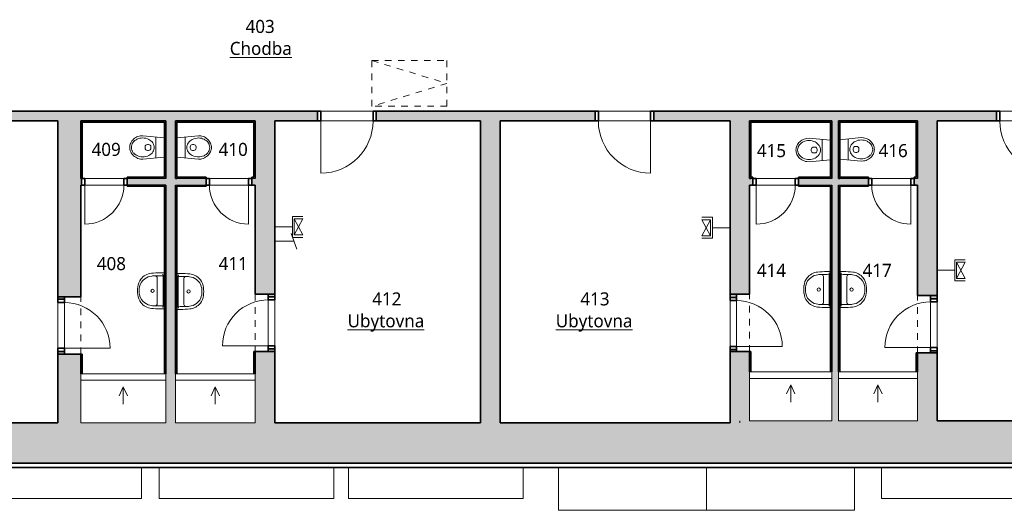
# Model space of a CAD drawing. Header units: metres. Extents: x -0.2 to 44.7, y -1.1 to 14.9.
# Tile 3 of 10: x 9.2 to 24.3, y -0.4 to 7.1. Entities that reach past the tile are written whole.
import ezdxf

# ---------------------------------------------------------------- set-up
doc = ezdxf.new("R2010")
doc.units = ezdxf.units.M
doc.linetypes.add('AV - Cerch_ 1 tecka 4mm', pattern=[0.006, 0.004, -0.001, 0, -0.001])
doc.layers.add('AV-MISTNOSTI', color=5, linetype='Continuous', lineweight=5, true_color=0x0000ff)
doc.layers.add('AV-TEXTY', color=5, linetype='Continuous', lineweight=13, true_color=0x0000ff)
for name, color, linetype, lineweight in [('AV-SRAFY', 7, 'Continuous', 35), ('AV-STAVBA', 7, 'Continuous', 18), ('AV-VYBAVENI', 7, 'Continuous', 18)]:
    doc.layers.add(name, color=color, linetype=linetype, lineweight=lineweight)
doc.styles.add('Trebuchet MS_B', font='trebuc.ttf', dxfattribs={"height": 0.2})

# ---------------------------------------------------------------- blocks, each defined once
blk = doc.blocks.new('DO_1-P_Ocel_ - 800x1970_150-917843-4NP')
at = {"layer": 'AV-STAVBA', "color": 254, "true_color": 0xcccccc}
for p, q in [((-0.4, 0.875), (-0.4, 0.075)), ((-0.4, 0.075), (0.4, 0.075)), ((-0.4, -0.075), (0.4, -0.075))]:
    blk.add_line(p, q, dxfattribs=at)
at = {"layer": 'AV-STAVBA', "color": 254, "linetype": 'AV - Cerch_ 1 tecka 4mm', "true_color": 0xcccccc}
for p, q in [((-0.45, 0.075), (0.45, 0.075)), ((-0.4, 0.075), (0.4, 0.075)), ((-0.45, -0.075), (0.45, -0.075)), ((-0.4, -0.075), (0.4, -0.075))]:
    blk.add_line(p, q, dxfattribs=at)
at = {"layer": 'AV-STAVBA', "color": 254, "lineweight": 35, "true_color": 0xcccccc}
for p, q in [((-0.4, 0.075), (-0.45, 0.075)), ((-0.45, 0.075), (-0.45, -0.075)), ((-0.4, -0.075), (-0.4, 0.075)), ((0.45, 0.075), (0.4, 0.075)), ((0.4, 0.075), (0.4, -0.075)), ((0.45, -0.075), (0.45, 0.075)), ((-0.45, -0.075), (-0.4, -0.075)), ((0.4, -0.075), (0.45, -0.075))]:
    blk.add_line(p, q, dxfattribs=at)
at = {"layer": 'AV-STAVBA', "color": 254, "true_color": 0xcccccc}
blk.add_arc((-0.4, 0.075), 0.8, 0, 90, dxfattribs=at)
blk = doc.blocks.new('GM_Otvor_obdélníkový - 880x2160-1005507-4NP')
at = {"layer": 'AV-STAVBA', "color": 254, "linetype": 'AV - Cerch_ 1 tecka 4mm', "lineweight": 13, "true_color": 0xcccccc}
for p, q in [((-0.44, 0.15), (0.44, 0.15)), ((-0.44, -0.15), (0.44, -0.15)), ((-0.44, -0.15), (0.44, -0.15))]:
    blk.add_line(p, q, dxfattribs=at)
blk = doc.blocks.new('DO_1-P_Ocel_ - 700x1970_100-947632-4NP')
at = {"layer": 'AV-STAVBA', "color": 254, "true_color": 0xcccccc}
for p, q in [((-0.35, 0.75), (-0.35, 0.05)), ((-0.35, 0.05), (0.35, 0.05)), ((-0.35, -0.05), (0.35, -0.05))]:
    blk.add_line(p, q, dxfattribs=at)
at = {"layer": 'AV-STAVBA', "color": 254, "linetype": 'AV - Cerch_ 1 tecka 4mm', "true_color": 0xcccccc}
for p, q in [((-0.4, 0.05), (0.4, 0.05)), ((-0.35, 0.05), (0.35, 0.05)), ((-0.4, -0.05), (0.4, -0.05)), ((-0.35, -0.05), (0.35, -0.05))]:
    blk.add_line(p, q, dxfattribs=at)
at = {"layer": 'AV-STAVBA', "color": 254, "lineweight": 35, "true_color": 0xcccccc}
for p, q in [((-0.35, 0.05), (-0.4, 0.05)), ((-0.4, 0.05), (-0.4, -0.05)), ((-0.35, -0.05), (-0.35, 0.05)), ((0.4, 0.05), (0.35, 0.05)), ((0.35, 0.05), (0.35, -0.05)), ((0.4, -0.05), (0.4, 0.05)), ((-0.4, -0.05), (-0.35, -0.05)), ((0.35, -0.05), (0.4, -0.05))]:
    blk.add_line(p, q, dxfattribs=at)
at = {"layer": 'AV-STAVBA', "color": 254, "true_color": 0xcccccc}
blk.add_arc((-0.35, 0.05), 0.7, 0, 90, dxfattribs=at)
blk = doc.blocks.new('DO_1-P_Ocel_ - 600x1970_100-934197-4NP')
at = {"layer": 'AV-STAVBA', "color": 254, "true_color": 0xcccccc}
for p, q in [((-0.3, 0.65), (-0.3, 0.05)), ((-0.3, 0.05), (0.3, 0.05)), ((-0.3, -0.05), (0.3, -0.05))]:
    blk.add_line(p, q, dxfattribs=at)
at = {"layer": 'AV-STAVBA', "color": 254, "linetype": 'AV - Cerch_ 1 tecka 4mm', "true_color": 0xcccccc}
for p, q in [((-0.35, 0.05), (0.35, 0.05)), ((-0.3, 0.05), (0.3, 0.05)), ((-0.35, -0.05), (0.35, -0.05)), ((-0.3, -0.05), (0.3, -0.05))]:
    blk.add_line(p, q, dxfattribs=at)
at = {"layer": 'AV-STAVBA', "color": 254, "lineweight": 35, "true_color": 0xcccccc}
for p, q in [((-0.3, 0.05), (-0.35, 0.05)), ((-0.35, 0.05), (-0.35, -0.05)), ((-0.3, -0.05), (-0.3, 0.05)), ((0.35, 0.05), (0.3, 0.05)), ((0.3, 0.05), (0.3, -0.05)), ((0.35, -0.05), (0.35, 0.05)), ((-0.35, -0.05), (-0.3, -0.05)), ((0.3, -0.05), (0.35, -0.05))]:
    blk.add_line(p, q, dxfattribs=at)
at = {"layer": 'AV-STAVBA', "color": 254, "true_color": 0xcccccc}
blk.add_arc((-0.3, 0.05), 0.6, 0, 90, dxfattribs=at)
blk = doc.blocks.new('DO_1-L_Ocel_ - 600x1970_100-934388-4NP')
at = {"layer": 'AV-STAVBA', "color": 254, "true_color": 0xcccccc}
for p, q in [((0.3, 0.65), (0.3, 0.05)), ((-0.3, 0.05), (0.3, 0.05)), ((-0.3, -0.05), (0.3, -0.05))]:
    blk.add_line(p, q, dxfattribs=at)
at = {"layer": 'AV-STAVBA', "color": 254, "linetype": 'AV - Cerch_ 1 tecka 4mm', "true_color": 0xcccccc}
for p, q in [((-0.35, 0.05), (0.35, 0.05)), ((-0.3, 0.05), (0.3, 0.05)), ((-0.35, -0.05), (0.35, -0.05)), ((-0.3, -0.05), (0.3, -0.05))]:
    blk.add_line(p, q, dxfattribs=at)
at = {"layer": 'AV-STAVBA', "color": 254, "lineweight": 35, "true_color": 0xcccccc}
for p, q in [((-0.3, 0.05), (-0.35, 0.05)), ((-0.35, 0.05), (-0.35, -0.05)), ((-0.3, -0.05), (-0.3, 0.05)), ((0.35, 0.05), (0.3, 0.05)), ((0.3, 0.05), (0.3, -0.05)), ((0.35, -0.05), (0.35, 0.05)), ((-0.35, -0.05), (-0.3, -0.05)), ((0.3, -0.05), (0.35, -0.05))]:
    blk.add_line(p, q, dxfattribs=at)
at = {"layer": 'AV-STAVBA', "color": 254, "true_color": 0xcccccc}
blk.add_arc((0.3, 0.05), 0.6, 90, 180, dxfattribs=at)
blk = doc.blocks.new('DO_1-L_Ocel_ - 700x1970_100-947950-4NP')
at = {"layer": 'AV-STAVBA', "color": 254, "true_color": 0xcccccc}
for p, q in [((0.35, 0.75), (0.35, 0.05)), ((-0.35, 0.05), (0.35, 0.05)), ((-0.35, -0.05), (0.35, -0.05))]:
    blk.add_line(p, q, dxfattribs=at)
at = {"layer": 'AV-STAVBA', "color": 254, "linetype": 'AV - Cerch_ 1 tecka 4mm', "true_color": 0xcccccc}
for p, q in [((-0.4, 0.05), (0.4, 0.05)), ((-0.35, 0.05), (0.35, 0.05)), ((-0.4, -0.05), (0.4, -0.05)), ((-0.35, -0.05), (0.35, -0.05))]:
    blk.add_line(p, q, dxfattribs=at)
at = {"layer": 'AV-STAVBA', "color": 254, "lineweight": 35, "true_color": 0xcccccc}
for p, q in [((-0.35, 0.05), (-0.4, 0.05)), ((-0.4, 0.05), (-0.4, -0.05)), ((-0.35, -0.05), (-0.35, 0.05)), ((0.4, 0.05), (0.35, 0.05)), ((0.35, 0.05), (0.35, -0.05)), ((0.4, -0.05), (0.4, 0.05)), ((-0.4, -0.05), (-0.35, -0.05)), ((0.35, -0.05), (0.4, -0.05))]:
    blk.add_line(p, q, dxfattribs=at)
at = {"layer": 'AV-STAVBA', "color": 254, "true_color": 0xcccccc}
blk.add_arc((0.35, 0.05), 0.7, 90, 180, dxfattribs=at)
blk = doc.blocks.new('DO_1-L_Ocel_ - 800x1970_150-925843-4NP')
at = {"layer": 'AV-STAVBA', "color": 254, "true_color": 0xcccccc}
for p, q in [((0.4, 0.875), (0.4, 0.075)), ((-0.4, 0.075), (0.4, 0.075)), ((-0.4, -0.075), (0.4, -0.075))]:
    blk.add_line(p, q, dxfattribs=at)
at = {"layer": 'AV-STAVBA', "color": 254, "linetype": 'AV - Cerch_ 1 tecka 4mm', "true_color": 0xcccccc}
for p, q in [((-0.45, 0.075), (0.45, 0.075)), ((-0.4, 0.075), (0.4, 0.075)), ((-0.45, -0.075), (0.45, -0.075)), ((-0.4, -0.075), (0.4, -0.075))]:
    blk.add_line(p, q, dxfattribs=at)
at = {"layer": 'AV-STAVBA', "color": 254, "lineweight": 35, "true_color": 0xcccccc}
for p, q in [((-0.4, 0.075), (-0.45, 0.075)), ((-0.45, 0.075), (-0.45, -0.075)), ((-0.4, -0.075), (-0.4, 0.075)), ((0.45, 0.075), (0.4, 0.075)), ((0.4, 0.075), (0.4, -0.075)), ((0.45, -0.075), (0.45, 0.075)), ((-0.45, -0.075), (-0.4, -0.075)), ((0.4, -0.075), (0.45, -0.075))]:
    blk.add_line(p, q, dxfattribs=at)
at = {"layer": 'AV-STAVBA', "color": 254, "true_color": 0xcccccc}
blk.add_arc((0.4, 0.075), 0.8, 90, 180, dxfattribs=at)
blk = doc.blocks.new('GM_Otvor_obdélníkový - 880x2160-1006987-4NP')
at = {"layer": 'AV-STAVBA', "color": 254, "linetype": 'AV - Cerch_ 1 tecka 4mm', "lineweight": 13, "true_color": 0xcccccc}
for p, q in [((-0.44, 0.175), (0.44, 0.175)), ((-0.44, -0.175), (0.44, -0.175)), ((-0.44, -0.175), (0.44, -0.175))]:
    blk.add_line(p, q, dxfattribs=at)
blk = doc.blocks.new('Koncepční umyvadlo - 550x400-1470811-4NP')
at = {"layer": 'AV-VYBAVENI', "color": 254, "true_color": 0xcccccc}
for p, q in [((-0.15, 0.07), (-0.15, 0.01)), ((-0.13, 0.034), (-0.103, 0.03)), ((-0.103, 0.03), (0.353, 0.03)), ((-0.075, 0.12), (0.125, 0.12)), ((0.125, 0.12), (0.325, 0.12)), ((0.353, 0.03), (0.38, 0.034)), ((0.4, 0.01), (0.4, 0.07))]:
    blk.add_line(p, q, dxfattribs=at)
blk.add_circle((0.125, 0.191), 0.025, dxfattribs=at)
for centre, radius, start, end in [((0.086, 0.187), 0.23, 126.9872, 174.6397), ((0.114, 0.182), 0.216, 143.7612, 174.2094), ((0.111, 0.183), 0.213, 102.9464, 143.5152), ((0.087, 0.189), 0.229, 95.9722, 127.4241), ((0.125, 0.021), 0.401, 81.122, 98.878), ((0.125, -0.005), 0.401, 81.122, 98.878), ((0.163, 0.189), 0.229, 52.5759, 84.0278), ((0.139, 0.183), 0.213, 36.4848, 77.0536), ((0.164, 0.187), 0.23, 5.3603, 53.0128), ((0.136, 0.182), 0.216, 5.7906, 36.2388), ((1.373, 0.063), 1.523, 174.4928, 179.7382), ((0.092, 0.162), 0.197, 167.8887, 183.5287), ((0.158, 0.162), 0.197, 356.4713, 12.1113), ((-1.123, 0.063), 1.523, 0.2618, 5.5072), ((-0.075, 0.15), 0.03, 180, 270), ((1.218, 0.115), 1.323, 178.4771, 183.6753), ((0.325, 0.15), 0.03, 270, 360), ((-0.966, 0.115), 1.321, 356.3208, 1.5269)]:
    blk.add_arc(centre, radius, start, end, dxfattribs=at)
blk = doc.blocks.new('PF_Koncepční sprchový kout - vpusť lineární-1504639-4NP')
at = {"layer": 'AV-VYBAVENI', "color": 254, "true_color": 0xcccccc}
for p, q in [((0.695, 0), (-0.605, 0)), ((-0.605, 0), (-0.605, -0.75)), ((0.695, -0.75), (0.695, 0)), ((-0.605, -0.1), (0.695, -0.1)), ((0.045, -0.2), (-0.019, -0.336)), ((0.045, -0.2), (0.045, -0.465)), ((0.045, -0.2), (0.108, -0.336)), ((-0.605, -0.75), (0.695, -0.75))]:
    blk.add_line(p, q, dxfattribs=at)
blk = doc.blocks.new('Koncepční WC - WC NADRZ-1470814-4NP')
at = {"layer": 'AV-VYBAVENI', "color": 254, "lineweight": 13, "true_color": 0xcccccc}
for p, q in [((-0.019, 0.466), (-0.03, 0.449)), ((-0.007, 0.481), (-0.019, 0.466)), ((0.007, 0.495), (-0.007, 0.481)), ((0.015, 0.46), (0.002, 0.441)), ((0.022, 0.507), (0.007, 0.495)), ((0.031, 0.478), (0.015, 0.46)), ((0.038, 0.518), (0.022, 0.507)), ((0.04, 0.486), (0.031, 0.478)), ((0.054, 0.526), (0.038, 0.518)), ((0.056, 0.497), (0.04, 0.486)), ((0.071, 0.532), (0.054, 0.526)), ((0.071, 0.504), (0.056, 0.497)), ((0.088, 0.537), (0.071, 0.532)), ((0.08, 0.508), (0.071, 0.504)), ((0.099, 0.513), (0.08, 0.508)), ((0.104, 0.539), (0.088, 0.537)), ((0.117, 0.515), (0.099, 0.513)), ((0.12, 0.54), (0.104, 0.539)), ((0.12, 0.515), (0.117, 0.515)), ((0.137, 0.539), (0.12, 0.54)), ((0.124, 0.515), (0.12, 0.515)), ((0.142, 0.513), (0.124, 0.515)), ((0.153, 0.537), (0.137, 0.539)), ((0.161, 0.508), (0.142, 0.513)), ((0.17, 0.532), (0.153, 0.537)), ((0.17, 0.504), (0.161, 0.508)), ((0.187, 0.526), (0.17, 0.532)), ((0.184, 0.497), (0.17, 0.504)), ((0.201, 0.486), (0.184, 0.497)), ((0.203, 0.518), (0.187, 0.526)), ((0.209, 0.478), (0.201, 0.486)), ((0.219, 0.507), (0.203, 0.518)), ((0.226, 0.46), (0.209, 0.478)), ((0.234, 0.495), (0.219, 0.507)), ((0.239, 0.441), (0.226, 0.46)), ((0.248, 0.481), (0.234, 0.495)), ((0.26, 0.466), (0.248, 0.481)), ((0.271, 0.449), (0.26, 0.466)), ((-0.057, 0.376), (-0.06, 0.34)), ((-0.06, 0.34), (-0.029, 0.01)), ((-0.053, 0.395), (-0.057, 0.376)), ((-0.047, 0.414), (-0.053, 0.395)), ((-0.04, 0.432), (-0.047, 0.414)), ((-0.03, 0.449), (-0.04, 0.432)), ((-0.023, 0.364), (-0.025, 0.342)), ((-0.025, 0.342), (-0.024, 0.32)), ((-0.024, 0.32), (-0.019, 0.292)), ((-0.02, 0.386), (-0.023, 0.364)), ((-0.014, 0.406), (-0.02, 0.386)), ((-0.005, 0.428), (-0.014, 0.406)), ((0.002, 0.441), (-0.005, 0.428)), ((0.11, 0.305), (0.12, 0.305)), ((0.12, 0.305), (0.13, 0.305)), ((0.246, 0.428), (0.239, 0.441)), ((0.255, 0.406), (0.246, 0.428)), ((0.26, 0.386), (0.255, 0.406)), ((0.264, 0.364), (0.26, 0.386)), ((0.26, 0.292), (0.264, 0.32)), ((0.265, 0.342), (0.264, 0.364)), ((0.264, 0.32), (0.265, 0.342)), ((0.269, 0.01), (0.3, 0.34)), ((0.28, 0.432), (0.271, 0.449)), ((0.288, 0.414), (0.28, 0.432)), ((0.293, 0.395), (0.288, 0.414)), ((0.297, 0.376), (0.293, 0.395)), ((0.3, 0.34), (0.297, 0.376)), ((-0.019, 0.292), (-0.013, 0.27)), ((-0.013, 0.27), (-0.003, 0.248)), ((-0.003, 0.248), (0.006, 0.232)), ((0.006, 0.232), (0.019, 0.215)), ((0.019, 0.215), (0.034, 0.199)), ((0.034, 0.199), (0.052, 0.186)), ((0.052, 0.186), (0.07, 0.176)), ((0.07, 0.176), (0.089, 0.169)), ((0.075, 0.251), (0.075, 0.27)), ((0.089, 0.169), (0.102, 0.166)), ((0.102, 0.166), (0.12, 0.165)), ((0.12, 0.216), (0.11, 0.216)), ((0.13, 0.216), (0.12, 0.216)), ((0.12, 0.165), (0.139, 0.166)), ((0.139, 0.166), (0.152, 0.169)), ((0.152, 0.169), (0.171, 0.176)), ((0.165, 0.251), (0.165, 0.27)), ((0.171, 0.176), (0.189, 0.186)), ((0.189, 0.186), (0.206, 0.199)), ((0.206, 0.199), (0.222, 0.215)), ((0.222, 0.215), (0.234, 0.232)), ((0.234, 0.232), (0.244, 0.248)), ((0.244, 0.248), (0.253, 0.27)), ((0.253, 0.27), (0.26, 0.292)), ((-0.041, 0.14), (0.12, 0.14)), ((0.12, 0.14), (0.282, 0.14))]:
    blk.add_line(p, q, dxfattribs=at)
for centre, start, end in [((0.11, 0.27), 90, 180), ((0.13, 0.27), 360, 90), ((0.11, 0.251), 180, 270), ((0.13, 0.251), 270, 0)]:
    blk.add_arc(centre, 0.035, start, end, dxfattribs=at)
blk = doc.blocks.new('PF_Koncepční sprchový kout - vpusť lineární-1505280-4NP')
at = {"layer": 'AV-VYBAVENI', "color": 254, "true_color": 0xcccccc}
for p, q in [((0.655, 0), (-0.565, 0)), ((-0.565, 0), (-0.565, -0.75)), ((0.655, -0.75), (0.655, 0)), ((-0.565, -0.1), (0.655, -0.1)), ((0.045, -0.2), (-0.019, -0.336)), ((0.045, -0.2), (0.045, -0.465)), ((0.045, -0.2), (0.108, -0.336)), ((-0.565, -0.75), (0.655, -0.75))]:
    blk.add_line(p, q, dxfattribs=at)
blk = doc.blocks.new('PF_Koncepční sprchový kout - vpusť lineární-1506241-4NP')
at = {"layer": 'AV-VYBAVENI', "color": 254, "true_color": 0xcccccc}
for p, q in [((0.675, 0), (-0.585, 0)), ((-0.585, 0), (-0.585, -0.75)), ((0.675, -0.75), (0.675, 0)), ((-0.585, -0.1), (0.675, -0.1)), ((0.045, -0.2), (-0.019, -0.336)), ((0.045, -0.2), (0.045, -0.465)), ((0.045, -0.2), (0.108, -0.336)), ((-0.585, -0.75), (0.675, -0.75))]:
    blk.add_line(p, q, dxfattribs=at)
blk = doc.blocks.new('PF_Koncepční sprchový kout - vpusť lineární-1506672-4NP')
at = {"layer": 'AV-VYBAVENI', "color": 254, "true_color": 0xcccccc}
for p, q in [((-0.56, 0), (-0.56, -0.75)), ((0.65, -0.75), (0.65, 0)), ((0.65, 0), (-0.56, 0)), ((-0.56, -0.1), (0.65, -0.1)), ((0.045, -0.2), (-0.019, -0.336)), ((0.045, -0.2), (0.045, -0.465)), ((0.045, -0.2), (0.108, -0.336)), ((-0.56, -0.75), (0.65, -0.75))]:
    blk.add_line(p, q, dxfattribs=at)
blk = doc.blocks.new('Střešní římsa - Střešní římsa-1636696-4NP')
at = {"layer": 'AV-STAVBA', "color": 254, "lineweight": 35, "true_color": 0xcccccc}
for p, q in [((33.979, 0.358), (5.445, 0.358)), ((5.508, 0.295), (33.916, 0.295))]:
    blk.add_line(p, q, dxfattribs=at)
blk = doc.blocks.new('D0089 - 1514 - OÚPSŘ_Benešova_rvt-1-4NP')
at = {"layer": 'AV-SRAFY', "lineweight": 18, "true_color": 0xcccccc}
h = blk.add_hatch(color=254, dxfattribs=at)
h.paths.add_polyline_path([(32.035, 5.598), (34.035, 5.598), (34.035, 5.748), (32.035, 5.748)])
h.paths.add_polyline_path([(27.435, 5.598), (31.135, 5.598), (31.135, 5.748), (25.065, 5.748), (25.065, 5.598), (25.783, 5.598)])
h.paths.add_polyline_path([(13.77, 5.598), (13.77, 5.748), (7.095, 5.748), (7.095, 5.598), (13.115, 5.598)])
h.paths.add_polyline_path([(14.67, 5.598), (18.02, 5.598), (18.02, 5.748), (14.67, 5.748)])
h.paths.add_polyline_path([(24.165, 5.598), (24.165, 5.748), (18.92, 5.748), (18.92, 5.598), (23.783, 5.598)])
h.paths.add_polyline_path([(6.195, 5.598), (6.195, 5.748), (4.19, 5.748), (4.19, 5.598), (5.51, 5.598)])
h.paths.add_polyline_path([(3.29, 5.598), (3.29, 5.748), (0.085, 5.748), (0.085, 5.598)])
h = blk.add_hatch(color=254, dxfattribs=at)
h.paths.add_polyline_path([(10.145, 0.978), (10.145, 2.028), (9.795, 2.028), (9.795, 0.978)])
h.paths.add_polyline_path([(10.145, 2.908), (10.145, 5.598), (9.795, 5.598), (9.795, 2.908)])
for points in [[(10.165, 5.578), (11.425, 5.578), (11.425, 5.598), (10.145, 5.598), (10.145, 5.578)], [(10.145, 4.718), (10.165, 4.718), (10.165, 5.578), (10.145, 5.578), (10.145, 4.899)], [(11.425, 4.738), (11.445, 4.738), (11.445, 5.598), (11.425, 5.598), (11.425, 4.899)], [(11.595, 0.978), (11.595, 5.598), (11.445, 5.598), (11.445, 0.978)], [(11.595, 5.578), (12.795, 5.578), (12.795, 5.598), (11.595, 5.598)], [(11.615, 4.718), (11.615, 5.578), (11.595, 5.578), (11.595, 4.718)], [(12.815, 4.738), (12.815, 5.598), (12.795, 5.598), (12.795, 4.738)], [(16.265, 0.978), (16.565, 0.978), (16.565, 5.598), (16.265, 5.598), (16.265, 1.668)], [(20.405, 5.578), (21.625, 5.578), (21.625, 5.598), (20.385, 5.598), (20.385, 5.578)], [(20.405, 4.718), (20.405, 5.578), (20.385, 5.578), (20.385, 4.718)], [(21.625, 4.738), (21.645, 4.738), (21.645, 5.598), (21.625, 5.598), (21.625, 4.899)], [(21.745, 1.008), (21.745, 5.598), (21.645, 5.598), (21.645, 1.008)], [(21.745, 5.578), (22.935, 5.578), (22.935, 5.598), (21.745, 5.598)], [(21.765, 4.718), (21.765, 5.578), (21.745, 5.578), (21.745, 4.718)], [(22.955, 4.738), (22.955, 5.598), (22.935, 5.598), (22.935, 4.738)], [(11.445, 4.718), (11.445, 4.738), (10.855, 4.738), (10.855, 4.718)], [(11.445, 4.598), (11.445, 4.618), (10.855, 4.618), (10.855, 4.598), (11.425, 4.598)], [(11.425, 1.858), (11.445, 1.858), (11.445, 4.598), (11.425, 4.598), (11.425, 3.284)], [(11.595, 4.598), (12.065, 4.598), (12.065, 4.618), (11.595, 4.618)], [(11.595, 1.848), (11.615, 1.848), (11.615, 4.598), (11.595, 4.598), (11.595, 3.284)], [(21.645, 4.598), (21.645, 4.618), (21.135, 4.618), (21.135, 4.598), (21.625, 4.598)], [(21.625, 1.898), (21.645, 1.898), (21.645, 4.598), (21.625, 4.598), (21.625, 3.284)], [(21.745, 4.598), (22.205, 4.598), (22.205, 4.618), (21.745, 4.618)], [(21.745, 1.878), (21.765, 1.878), (21.765, 4.598), (21.745, 4.598), (21.745, 3.284)], [(10.145, 1.858), (10.165, 1.858), (10.165, 2.028), (10.145, 2.028)], [(12.795, 1.848), (12.815, 1.848), (12.815, 2.068), (12.795, 2.068)], [(20.385, 1.898), (20.405, 1.898), (20.405, 2.068), (20.385, 2.068)], [(22.935, 1.878), (22.955, 1.878), (22.955, 2.048), (22.935, 2.048)], [(10.145, 1.728), (10.165, 1.728), (10.165, 1.858), (10.145, 1.858)], [(11.445, 1.728), (11.445, 1.858), (11.425, 1.858), (11.425, 1.728)], [(11.595, 1.728), (11.615, 1.728), (11.615, 1.848), (11.595, 1.848)], [(12.815, 1.728), (12.815, 1.848), (12.795, 1.848), (12.795, 1.728)], [(20.385, 1.008), (20.385, 1.758), (20.405, 1.758), (20.405, 1.898), (20.385, 1.898), (20.385, 1.008)], [(21.645, 1.758), (21.645, 1.898), (21.625, 1.898), (21.625, 1.758)], [(21.745, 1.758), (21.765, 1.758), (21.765, 1.878), (21.745, 1.878)], [(22.955, 1.758), (22.955, 1.878), (22.935, 1.878), (22.935, 1.758)], [(8.287, 0.358), (20.235, 0.358), (20.235, 0.978), (5.51, 0.978), (5.51, 0.828), (5.445, 0.828), (5.445, 0.358), (7.787, 0.358)], [(27.283, 0.358), (33.979, 0.358), (33.979, 0.828), (34.139, 0.828), (34.139, 1.008), (20.235, 1.008), (20.235, 0.358), (26.783, 0.358)]]:
    blk.add_hatch(color=254, dxfattribs=at).paths.add_polyline_path(points)
h = blk.add_hatch(color=254, dxfattribs=at)
h.paths.add_polyline_path([(12.815, 0.978), (13.115, 0.978), (13.115, 2.068), (12.815, 2.068), (12.815, 1.668)])
h.paths.add_polyline_path([(12.815, 2.948), (13.115, 2.948), (13.115, 5.598), (12.815, 5.598), (12.815, 3.284)])
h = blk.add_hatch(color=254, dxfattribs=at)
h.paths.add_polyline_path([(20.235, 0.978), (20.235, 1.008), (20.385, 1.008), (20.385, 2.068), (20.085, 2.068), (20.085, 0.978)])
h.paths.add_polyline_path([(20.085, 2.948), (20.385, 2.948), (20.385, 5.598), (20.085, 5.598), (20.085, 3.284)])
h = blk.add_hatch(color=254, dxfattribs=at)
h.paths.add_polyline_path([(22.955, 1.008), (23.255, 1.008), (23.255, 2.048), (22.955, 2.048), (22.955, 1.668)])
h.paths.add_polyline_path([(22.955, 2.928), (23.255, 2.928), (23.255, 5.598), (22.955, 5.598), (22.955, 3.284)])
h = blk.add_hatch(color=254, dxfattribs=at)
h.paths.add_polyline_path([(11.445, 4.618), (11.445, 4.718), (10.855, 4.718), (10.855, 4.618)])
h.paths.add_polyline_path([(10.145, 4.618), (10.155, 4.618), (10.155, 4.718), (10.145, 4.718)])
h = blk.add_hatch(color=254, dxfattribs=at)
h.paths.add_polyline_path([(12.765, 4.618), (12.815, 4.618), (12.815, 4.718), (12.765, 4.718)])
h.paths.add_polyline_path([(11.786, 4.618), (12.065, 4.618), (12.065, 4.718), (11.595, 4.718), (11.595, 4.618)])
h = blk.add_hatch(color=254, dxfattribs=at)
h.paths.add_polyline_path([(11.786, 4.718), (12.065, 4.718), (12.065, 4.738), (11.615, 4.738), (11.615, 4.718)])
h.paths.add_polyline_path([(12.815, 4.718), (12.815, 4.738), (12.765, 4.738), (12.765, 4.718)])
h = blk.add_hatch(color=254, dxfattribs=at)
h.paths.add_polyline_path([(21.135, 4.618), (21.645, 4.618), (21.645, 4.718), (21.135, 4.718)])
h.paths.add_polyline_path([(20.385, 4.618), (20.435, 4.618), (20.435, 4.718), (20.385, 4.718)])
h = blk.add_hatch(color=254, dxfattribs=at)
h.paths.add_polyline_path([(21.645, 4.718), (21.645, 4.738), (21.135, 4.738), (21.135, 4.718)])
h.paths.add_polyline_path([(20.405, 4.718), (20.435, 4.718), (20.435, 4.738), (20.405, 4.738)])
h = blk.add_hatch(color=254, dxfattribs=at)
h.paths.add_polyline_path([(22.955, 4.618), (22.955, 4.718), (22.905, 4.718), (22.905, 4.618)])
h.paths.add_polyline_path([(21.784, 4.618), (22.205, 4.618), (22.205, 4.718), (21.745, 4.718), (21.745, 4.618)])
h = blk.add_hatch(color=254, dxfattribs=at)
h.paths.add_polyline_path([(21.784, 4.718), (22.205, 4.718), (22.205, 4.738), (21.765, 4.738), (21.765, 4.718)])
h.paths.add_polyline_path([(22.955, 4.718), (22.955, 4.738), (22.905, 4.738), (22.905, 4.718)])
h = blk.add_hatch(color=254, dxfattribs=at)
h.paths.add_polyline_path([(9.895, 2.028), (9.895, 2.068), (9.795, 2.068), (9.795, 2.028)])
h.paths.add_polyline_path([(9.895, 2.868), (9.895, 2.908), (9.795, 2.908), (9.795, 2.868)])
h = blk.add_hatch(color=254, dxfattribs=at)
h.paths.add_polyline_path([(13.115, 2.068), (13.115, 2.108), (13.015, 2.108), (13.015, 2.068)])
h.paths.add_polyline_path([(13.115, 2.908), (13.115, 2.948), (13.015, 2.948), (13.015, 2.908)])
h = blk.add_hatch(color=254, dxfattribs=at)
h.paths.add_polyline_path([(20.185, 2.068), (20.185, 2.098), (20.085, 2.098), (20.085, 2.068)])
h.paths.add_polyline_path([(20.185, 2.898), (20.185, 2.948), (20.085, 2.948), (20.085, 2.898)])
h = blk.add_hatch(color=254, dxfattribs=at)
h.paths.add_polyline_path([(23.255, 2.048), (23.255, 2.078), (23.155, 2.078), (23.155, 2.048)])
h.paths.add_polyline_path([(23.255, 2.878), (23.255, 2.928), (23.155, 2.928), (23.155, 2.878)])
at = {"layer": 'AV-STAVBA', "color": 254, "linetype": 'AV - Cerch_ 1 tecka 4mm', "lineweight": 13, "true_color": 0xcccccc}
for p, q in [((14.602, 6.523), (15.752, 6.523)), ((14.602, 5.823), (14.602, 6.523)), ((14.602, 6.523), (15.752, 6.173)), ((15.752, 6.523), (15.752, 5.823)), ((15.752, 6.173), (14.602, 5.823)), ((15.752, 5.823), (14.602, 5.823))]:
    blk.add_line(p, q, dxfattribs=at)
at = {"layer": 'AV-STAVBA', "color": 254, "lineweight": 35, "true_color": 0xcccccc}
for p, q in [((13.77, 5.748), (7.095, 5.748)), ((13.77, 5.598), (13.77, 5.748)), ((18.02, 5.748), (14.67, 5.748)), ((14.67, 5.748), (14.67, 5.598)), ((18.02, 5.598), (18.02, 5.748)), ((24.165, 5.748), (18.92, 5.748)), ((18.92, 5.748), (18.92, 5.598)), ((24.165, 5.598), (24.165, 5.748)), ((7.095, 5.598), (9.795, 5.598)), ((9.795, 5.598), (9.795, 2.908)), ((10.145, 5.598), (11.445, 5.598)), ((10.145, 4.718), (10.145, 5.598)), ((11.425, 5.598), (10.145, 5.598)), ((10.145, 5.598), (10.145, 5.578)), ((10.145, 5.578), (10.145, 4.718)), ((10.165, 5.578), (11.425, 5.578)), ((10.165, 4.718), (10.165, 5.578)), ((11.445, 5.598), (11.425, 5.598)), ((11.425, 5.578), (11.425, 4.738)), ((11.445, 5.598), (11.445, 4.718)), ((11.445, 4.738), (11.445, 5.598)), ((11.595, 5.598), (12.815, 5.598)), ((11.595, 4.718), (11.595, 5.598)), ((12.795, 5.598), (11.595, 5.598)), ((11.595, 5.598), (11.595, 5.578)), ((11.595, 5.578), (11.595, 4.718)), ((11.615, 5.578), (12.795, 5.578)), ((11.615, 4.738), (11.615, 5.578)), ((12.815, 5.598), (12.795, 5.598)), ((12.795, 5.578), (12.795, 4.738)), ((12.815, 5.598), (12.815, 4.718)), ((12.815, 4.738), (12.815, 5.598)), ((13.115, 5.598), (13.77, 5.598)), ((13.115, 2.948), (13.115, 5.598)), ((14.67, 5.598), (16.265, 5.598)), ((16.265, 5.598), (16.265, 0.978)), ((16.565, 5.598), (18.02, 5.598)), ((16.565, 0.978), (16.565, 5.598)), ((18.92, 5.598), (20.085, 5.598)), ((20.085, 5.598), (20.085, 2.948)), ((20.385, 5.598), (21.645, 5.598)), ((20.385, 4.718), (20.385, 5.598)), ((21.625, 5.598), (20.385, 5.598)), ((20.385, 5.598), (20.385, 5.578)), ((20.385, 5.578), (20.385, 4.718)), ((20.405, 5.578), (21.625, 5.578)), ((20.405, 4.738), (20.405, 5.578)), ((21.645, 5.598), (21.625, 5.598)), ((21.625, 5.578), (21.625, 4.738)), ((21.645, 5.598), (21.645, 4.718)), ((21.645, 4.738), (21.645, 5.598)), ((21.745, 5.598), (22.955, 5.598)), ((21.745, 4.718), (21.745, 5.598)), ((22.935, 5.598), (21.745, 5.598)), ((21.745, 5.598), (21.745, 5.578)), ((21.745, 5.578), (21.745, 4.718)), ((21.765, 5.578), (22.935, 5.578)), ((21.765, 4.738), (21.765, 5.578)), ((22.955, 5.598), (22.935, 5.598)), ((22.935, 5.578), (22.935, 4.738)), ((22.955, 5.598), (22.955, 4.718)), ((22.955, 4.738), (22.955, 5.598)), ((23.255, 5.598), (24.165, 5.598)), ((23.255, 2.928), (23.255, 5.598)), ((10.155, 4.718), (10.145, 4.718)), ((10.145, 4.718), (10.165, 4.718)), ((10.155, 4.618), (10.155, 4.718)), ((11.425, 4.738), (10.855, 4.738)), ((10.855, 4.738), (10.855, 4.718)), ((10.855, 4.718), (10.855, 4.618)), ((11.445, 4.718), (11.445, 4.738)), ((11.615, 4.718), (11.595, 4.718)), ((11.595, 4.718), (11.615, 4.718)), ((12.065, 4.738), (11.615, 4.738)), ((12.065, 4.718), (12.065, 4.738)), ((12.065, 4.618), (12.065, 4.718)), ((12.795, 4.738), (12.765, 4.738)), ((12.765, 4.738), (12.765, 4.718)), ((12.765, 4.718), (12.765, 4.618)), ((12.815, 4.718), (12.815, 4.738)), ((20.405, 4.718), (20.385, 4.718)), ((20.385, 4.718), (20.405, 4.718)), ((20.435, 4.738), (20.405, 4.738)), ((20.435, 4.718), (20.435, 4.738)), ((20.435, 4.618), (20.435, 4.718)), ((21.625, 4.738), (21.135, 4.738)), ((21.135, 4.738), (21.135, 4.718)), ((21.135, 4.718), (21.135, 4.618)), ((21.645, 4.718), (21.645, 4.738)), ((21.765, 4.718), (21.745, 4.718)), ((21.745, 4.718), (21.765, 4.718)), ((22.205, 4.738), (21.765, 4.738)), ((22.205, 4.718), (22.205, 4.738)), ((22.205, 4.618), (22.205, 4.718)), ((22.935, 4.738), (22.905, 4.738)), ((22.905, 4.738), (22.905, 4.718)), ((22.905, 4.718), (22.905, 4.618)), ((22.955, 4.718), (22.955, 4.738)), ((10.145, 2.908), (10.145, 4.618)), ((10.145, 4.618), (10.155, 4.618)), ((10.855, 4.618), (11.445, 4.618)), ((11.445, 4.618), (10.855, 4.618)), ((10.855, 4.618), (10.855, 4.598)), ((10.855, 4.598), (11.425, 4.598)), ((11.425, 4.598), (11.425, 1.858)), ((11.445, 4.618), (11.445, 1.728)), ((11.445, 4.598), (11.445, 4.618)), ((11.445, 1.858), (11.445, 4.598)), ((11.595, 1.728), (11.595, 4.618)), ((11.595, 4.618), (11.595, 4.598)), ((11.595, 4.598), (11.595, 1.848)), ((11.615, 4.598), (12.065, 4.598)), ((11.615, 1.848), (11.615, 4.598)), ((12.065, 4.598), (12.065, 4.618)), ((12.765, 4.618), (12.815, 4.618)), ((12.815, 4.618), (12.815, 2.948)), ((20.385, 2.948), (20.385, 4.618)), ((20.385, 4.618), (20.435, 4.618)), ((21.135, 4.618), (21.135, 4.598)), ((21.135, 4.598), (21.625, 4.598)), ((21.625, 4.598), (21.625, 1.898)), ((21.645, 4.618), (21.645, 1.758)), ((21.645, 4.598), (21.645, 4.618)), ((21.645, 1.898), (21.645, 4.598)), ((21.745, 1.758), (21.745, 4.618)), ((21.745, 4.618), (21.745, 4.598)), ((21.745, 4.598), (21.745, 1.878)), ((21.765, 4.598), (22.205, 4.598)), ((21.765, 1.878), (21.765, 4.598)), ((22.205, 4.598), (22.205, 4.618)), ((22.905, 4.618), (22.955, 4.618)), ((22.955, 4.618), (22.955, 2.928)), ((9.795, 2.908), (10.145, 2.908)), ((9.795, 2.908), (9.795, 2.868)), ((9.895, 2.908), (9.795, 2.908)), ((9.795, 2.868), (9.895, 2.868)), ((9.895, 2.868), (9.895, 2.908)), ((12.815, 2.948), (13.115, 2.948)), ((13.015, 2.948), (13.015, 2.908)), ((13.115, 2.948), (13.015, 2.948)), ((13.015, 2.908), (13.115, 2.908)), ((13.115, 2.908), (13.115, 2.948)), ((20.085, 2.948), (20.385, 2.948)), ((20.085, 2.948), (20.085, 2.898)), ((20.185, 2.948), (20.085, 2.948)), ((20.085, 2.898), (20.185, 2.898)), ((20.185, 2.898), (20.185, 2.948)), ((22.955, 2.928), (23.255, 2.928)), ((23.155, 2.928), (23.155, 2.878)), ((23.255, 2.928), (23.155, 2.928)), ((23.155, 2.878), (23.255, 2.878)), ((23.255, 2.878), (23.255, 2.928)), ((9.795, 2.068), (9.795, 2.028)), ((9.895, 2.068), (9.795, 2.068)), ((9.795, 2.028), (9.795, 0.978)), ((10.145, 2.028), (9.795, 2.028)), ((9.795, 2.028), (9.895, 2.028)), ((9.895, 2.028), (9.895, 2.068)), ((10.145, 1.728), (10.145, 2.028)), ((10.165, 2.028), (10.145, 2.028)), ((10.145, 2.028), (10.145, 1.858)), ((10.165, 1.858), (10.165, 2.028)), ((12.795, 2.068), (12.795, 1.848)), ((12.815, 2.068), (12.795, 2.068)), ((13.115, 2.068), (12.815, 2.068)), ((12.815, 2.068), (12.815, 1.728)), ((12.815, 1.848), (12.815, 2.068)), ((13.015, 2.108), (13.015, 2.068)), ((13.115, 2.108), (13.015, 2.108)), ((13.015, 2.068), (13.115, 2.068)), ((13.115, 2.068), (13.115, 2.108)), ((13.115, 0.978), (13.115, 2.068)), ((20.085, 2.098), (20.085, 2.068)), ((20.185, 2.098), (20.085, 2.098)), ((20.385, 2.068), (20.085, 2.068)), ((20.085, 2.068), (20.085, 0.978)), ((20.085, 2.068), (20.185, 2.068)), ((20.185, 2.068), (20.185, 2.098)), ((20.385, 1.758), (20.385, 2.068)), ((20.405, 2.068), (20.385, 2.068)), ((20.385, 2.068), (20.385, 1.898)), ((20.405, 1.898), (20.405, 2.068)), ((22.935, 2.048), (22.935, 1.878)), ((22.955, 2.048), (22.935, 2.048)), ((23.255, 2.048), (22.955, 2.048)), ((22.955, 2.048), (22.955, 1.758)), ((22.955, 1.878), (22.955, 2.048)), ((23.155, 2.078), (23.155, 2.048)), ((23.255, 2.078), (23.155, 2.078)), ((23.155, 2.048), (23.255, 2.048)), ((23.255, 2.048), (23.255, 2.078)), ((23.255, 1.008), (23.255, 2.048)), ((10.145, 1.858), (10.145, 1.728)), ((10.165, 1.728), (10.165, 1.858)), ((11.425, 1.858), (11.425, 1.728)), ((11.445, 1.728), (11.445, 1.858)), ((11.595, 1.848), (11.595, 1.728)), ((11.615, 1.728), (11.615, 1.848)), ((12.795, 1.848), (12.795, 1.728)), ((12.815, 1.728), (12.815, 1.848)), ((20.385, 1.898), (20.385, 1.758)), ((20.405, 1.758), (20.405, 1.898)), ((21.625, 1.898), (21.625, 1.758)), ((21.645, 1.758), (21.645, 1.898)), ((21.745, 1.878), (21.745, 1.758)), ((21.765, 1.758), (21.765, 1.878)), ((22.935, 1.878), (22.935, 1.758)), ((22.955, 1.758), (22.955, 1.878)), ((9.795, 0.978), (7.51, 0.978)), ((16.265, 0.978), (13.115, 0.978)), ((20.085, 0.978), (16.565, 0.978)), ((27.435, 1.008), (23.255, 1.008)), ((5.445, 0.358), (20.235, 0.358)), ((20.235, 0.358), (33.979, 0.358))]:
    blk.add_line(p, q, dxfattribs=at)
at = {"layer": 'AV-STAVBA', "color": 254, "true_color": 0xcccccc}
for p, q in [((13.82, 5.748), (14.62, 5.748)), ((18.07, 5.748), (18.87, 5.748)), ((24.215, 5.748), (25.015, 5.748)), ((14.62, 5.598), (13.82, 5.598)), ((18.87, 5.598), (18.07, 5.598)), ((25.015, 5.598), (24.215, 5.598)), ((10.205, 4.718), (10.805, 4.718)), ((11.445, 4.718), (10.855, 4.718)), ((10.855, 4.718), (11.445, 4.718)), ((12.065, 4.718), (11.615, 4.718)), ((11.615, 4.718), (12.065, 4.718)), ((12.115, 4.718), (12.715, 4.718)), ((12.815, 4.718), (12.765, 4.718)), ((12.765, 4.718), (12.815, 4.718)), ((20.435, 4.718), (20.405, 4.718)), ((20.405, 4.718), (20.435, 4.718)), ((20.485, 4.718), (21.085, 4.718)), ((21.645, 4.718), (21.135, 4.718)), ((21.135, 4.718), (21.645, 4.718)), ((22.205, 4.718), (21.765, 4.718)), ((21.765, 4.718), (22.205, 4.718)), ((22.255, 4.718), (22.855, 4.718)), ((22.955, 4.718), (22.905, 4.718)), ((22.905, 4.718), (22.955, 4.718)), ((10.805, 4.618), (10.205, 4.618)), ((11.595, 4.618), (12.065, 4.618)), ((12.065, 4.618), (11.595, 4.618)), ((12.715, 4.618), (12.115, 4.618)), ((21.085, 4.618), (20.485, 4.618)), ((21.135, 4.618), (21.645, 4.618)), ((21.645, 4.618), (21.135, 4.618)), ((21.745, 4.618), (22.205, 4.618)), ((22.205, 4.618), (21.745, 4.618)), ((22.855, 4.618), (22.255, 4.618)), ((9.795, 2.118), (9.795, 2.818)), ((9.895, 2.818), (9.895, 2.118)), ((13.015, 2.158), (13.015, 2.858)), ((13.115, 2.858), (13.115, 2.158)), ((20.085, 2.148), (20.085, 2.848)), ((20.185, 2.848), (20.185, 2.148)), ((23.155, 2.128), (23.155, 2.828)), ((23.255, 2.828), (23.255, 2.128)), ((20.235, 0.978), (20.235, 1.008)), ((20.235, 1.008), (20.235, 0.978)), ((11.077, -0.182), (11.077, 0.295)), ((11.343, 0.295), (11.343, -0.182)), ((14.017, -0.182), (14.017, 0.295)), ((14.243, 0.295), (14.243, -0.182)), ((16.917, -0.182), (16.917, 0.295)), ((17.46, 0.295), (17.46, -0.362)), ((19.724, 0.295), (19.724, -0.362)), ((21.989, -0.362), (21.989, 0.295)), ((22.403, 0.295), (22.403, -0.182)), ((8.403, -0.182), (11.077, -0.182)), ((11.343, -0.182), (14.017, -0.182)), ((14.243, -0.182), (16.917, -0.182)), ((22.403, -0.182), (25.077, -0.182)), ((19.724, -0.362), (17.46, -0.362)), ((21.989, -0.362), (19.724, -0.362))]:
    blk.add_line(p, q, dxfattribs=at)
at = {"layer": 'AV-STAVBA', "color": 254, "lineweight": 18, "true_color": 0xcccccc}
for name, p, rotation in [('DO_1-L_Ocel_ - 800x1970_150-925843-4NP', (14.22, 5.673), 180), ('DO_1-P_Ocel_ - 800x1970_150-917843-4NP', (18.47, 5.673), 180), ('DO_1-P_Ocel_ - 800x1970_150-917843-4NP', (24.615, 5.673), 180), ('DO_1-L_Ocel_ - 600x1970_100-934388-4NP', (10.505, 4.668), 180), ('DO_1-P_Ocel_ - 600x1970_100-934197-4NP', (12.415, 4.668), 180), ('DO_1-L_Ocel_ - 600x1970_100-934388-4NP', (20.785, 4.668), 180), ('DO_1-P_Ocel_ - 600x1970_100-934197-4NP', (22.555, 4.668), 180), ('GM_Otvor_obdélníkový - 880x2160-1006987-4NP', (9.97, 2.468), 89.99999999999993), ('DO_1-L_Ocel_ - 700x1970_100-947950-4NP', (9.845, 2.468), 269.9999999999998), ('DO_1-P_Ocel_ - 700x1970_100-947632-4NP', (13.065, 2.508), 89.99999999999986), ('GM_Otvor_obdélníkový - 880x2160-1005507-4NP', (12.965, 2.508), 269.9999999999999), ('GM_Otvor_obdélníkový - 880x2160-1005507-4NP', (20.235, 2.508), 89.9999999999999), ('DO_1-L_Ocel_ - 700x1970_100-947950-4NP', (20.135, 2.498), 270), ('DO_1-P_Ocel_ - 700x1970_100-947632-4NP', (23.205, 2.478), 90), ('GM_Otvor_obdélníkový - 880x2160-1005507-4NP', (23.105, 2.488), 89.9999999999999)]:
    blk.add_blockref(name, p, dxfattribs=dict(at, rotation=rotation))
blk.add_blockref('Střešní římsa - Střešní římsa-1636696-4NP', (0, 0), dxfattribs=at)
at = {"layer": 'AV-VYBAVENI', "color": 254, "lineweight": 18, "true_color": 0xcccccc}
for name, p, rotation in [('Koncepční WC - WC NADRZ-1470814-4NP', (11.435, 5.073), 90), ('Koncepční WC - WC NADRZ-1470814-4NP', (11.605, 5.313), 270), ('Koncepční WC - WC NADRZ-1470814-4NP', (21.635, 5.033), 89.99999999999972), ('Koncepční WC - WC NADRZ-1470814-4NP', (21.755, 5.283), 270), ('Koncepční umyvadlo - 550x400-1470811-4NP', (11.435, 2.873), 89.99999999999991), ('Koncepční umyvadlo - 550x400-1470811-4NP', (11.605, 3.113), 269.9999999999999), ('Koncepční umyvadlo - 550x400-1470811-4NP', (21.635, 2.893), 89.99999999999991), ('Koncepční umyvadlo - 550x400-1470811-4NP', (21.755, 3.143), 269.9999999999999)]:
    blk.add_blockref(name, p, dxfattribs=dict(at, rotation=rotation))
for name, p in [('PF_Koncepční sprchový kout - vpusť lineární-1504639-4NP', (10.75, 1.728)), ('PF_Koncepční sprchový kout - vpusť lineární-1505280-4NP', (12.16, 1.728)), ('PF_Koncepční sprchový kout - vpusť lineární-1506241-4NP', (20.97, 1.758)), ('PF_Koncepční sprchový kout - vpusť lineární-1506672-4NP', (22.305, 1.758))]:
    blk.add_blockref(name, p, dxfattribs=at)
blk = doc.blocks.new('EF_Datová zásuvka - 2 vývody-835357-4NP')
at = {"layer": 'AV-STAVBA'}
for p, q in [((0.385, 9.504), (0.39, 9.504)), ((0.39, 9.504), (0.39, 9.424)), ((0.39, 9.424), (0.385, 9.424)), ((0.39, 9.434), (0.39, 9.494)), ((0.39, 9.494), (0.39, 9.434)), ((0.39, 9.472), (0.39, 9.482)), ((0.39, 9.482), (0.39, 9.472)), ((0.39, 9.446), (0.39, 9.456)), ((0.39, 9.456), (0.39, 9.446))]:
    blk.add_line(p, q, dxfattribs=at)
blk = doc.blocks.new('EF_TEL zásuvka - 2 pin-875362-4NP')
at = {"layer": 'AV-STAVBA'}
for p, q in [((36.546, 9.723), (36.626, 9.723)), ((36.546, 9.718), (36.546, 9.723)), ((36.601, 9.723), (36.571, 9.723)), ((36.571, 9.723), (36.601, 9.723)), ((36.626, 9.723), (36.626, 9.718))]:
    blk.add_line(p, q, dxfattribs=at)

msp = doc.modelspace()

# ---------------------------------------------------------------- linework, layer by layer
at = {"layer": 'AV-TEXTY', "lineweight": 5}
for p, q in [((13.385, 4.136), (13.545, 4.136)), ((13.385, 3.976), (13.385, 4.136)), ((13.545, 3.853), (13.412, 4.099)), ((13.545, 4.099), (13.412, 3.853)), ((13.412, 4.099), (13.412, 3.853)), ((13.545, 4.099), (13.412, 4.099)), ((19.815, 4.124), (19.655, 4.124)), ((19.655, 4.087), (19.788, 3.841)), ((19.655, 3.841), (19.788, 4.087)), ((19.788, 4.087), (19.655, 4.087)), ((19.788, 3.841), (19.788, 4.087)), ((19.815, 3.964), (19.815, 4.124)), ((13.385, 3.976), (13.115, 3.976)), ((13.385, 3.976), (13.385, 3.816)), ((19.815, 3.964), (19.815, 3.804)), ((19.815, 3.964), (20.085, 3.964)), ((13.368, 3.878), (13.455, 3.638)), ((13.385, 3.816), (13.545, 3.816)), ((13.412, 3.853), (13.545, 3.853)), ((19.655, 3.841), (19.788, 3.841)), ((19.815, 3.804), (19.655, 3.804)), ((13.411, 3.758), (13.115, 3.758)), ((23.525, 3.472), (23.685, 3.472)), ((23.525, 3.312), (23.525, 3.472)), ((23.685, 3.189), (23.552, 3.435)), ((23.685, 3.435), (23.552, 3.189)), ((23.552, 3.435), (23.552, 3.189)), ((23.685, 3.435), (23.552, 3.435)), ((23.525, 3.312), (23.255, 3.312)), ((23.525, 3.312), (23.525, 3.152)), ((23.552, 3.189), (23.685, 3.189)), ((23.525, 3.152), (23.685, 3.152))]:
    msp.add_line(p, q, dxfattribs=at)

# ---------------------------------------------------------------- block references
at = {"lineweight": 5}
msp.add_blockref('D0089 - 1514 - OÚPSŘ_Benešova_rvt-1-4NP', (0, 0), dxfattribs=at)
at = {"layer": 'AV-STAVBA'}
for p in [(12.73, -5.487), (22.87, -6.152)]:
    msp.add_blockref('EF_Datová zásuvka - 2 vývody-835357-4NP', p, dxfattribs=at)
for name, p, rotation in [('EF_Datová zásuvka - 2 vývody-835357-4NP', (20.47, 13.428), 180), ('EF_TEL zásuvka - 2 pin-875362-4NP', (3.397, 40.344), 270.0000000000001)]:
    msp.add_blockref(name, p, dxfattribs=dict(at, rotation=rotation))

# ---------------------------------------------------------------- texts
at = {"layer": 'AV-MISTNOSTI', "char_height": 0.2, "attachment_point": 1, "style": 'Trebuchet MS_B'}
for s, insert, width in [('403', (12.668, 7.145), 0.60127), ('\\LChodba', (12.426, 6.809), 1.1865), ('409', (10.31, 5.263), 0.60127), ('410', (12.255, 5.263), 0.60127), ('415', (20.496, 5.245), 0.60127), ('416', (22.359, 5.245), 0.60127), ('408', (10.39, 3.515), 0.60127), ('411', (12.255, 3.515), 0.60127), ('414', (20.496, 3.412), 0.60127), ('417', (22.114, 3.412), 0.60127), ('412', (14.607, 2.975), 0.60127), ('413', (17.794, 2.975), 0.60127), ('\\LUbytovna', (14.23, 2.639), 1.51519), ('\\LUbytovna', (17.417, 2.639), 1.51519)]:
    msp.add_mtext(s, dxfattribs=dict(at, insert=insert, width=width))

doc.saveas('drawing.dxf')
